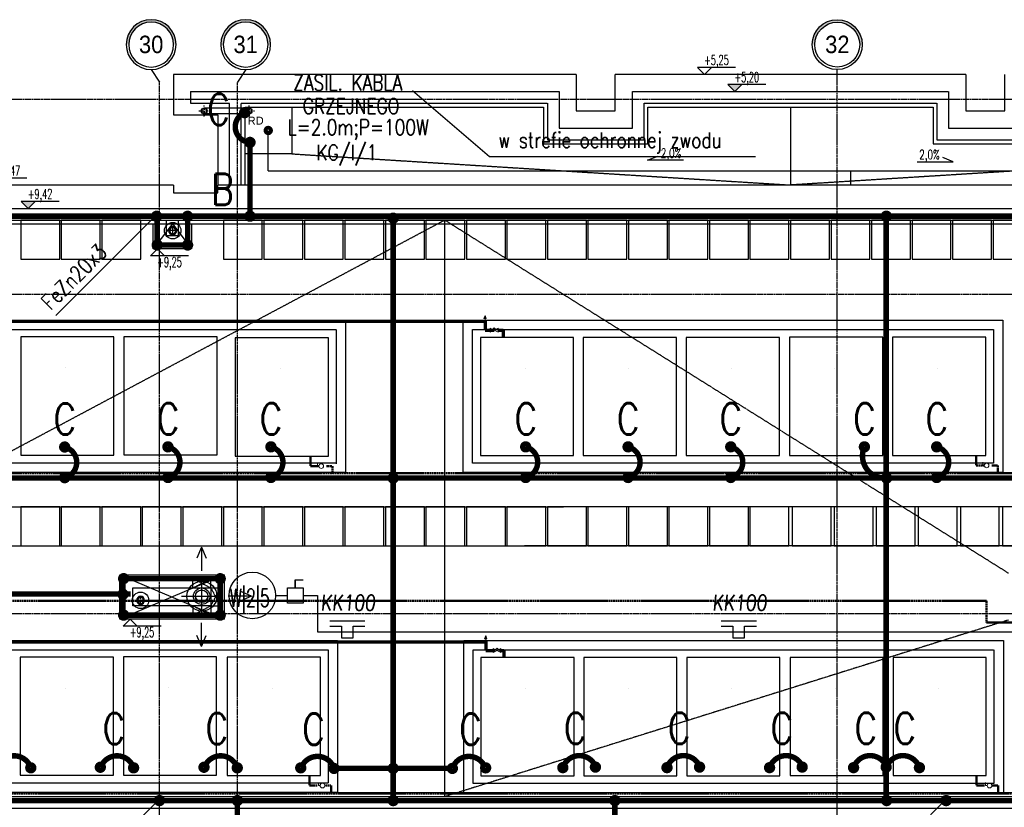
# Model space of a CAD drawing. Extents: x 3880 to 129921, y -116796 to -57711.
# Tile 88 of 110: x 60418 to 61682, y -92002 to -90991. Entities that reach past the tile are written whole.
import ezdxf
from ezdxf.enums import TextEntityAlignment as Align

# ---------------------------------------------------------------- set-up
doc = ezdxf.new("R2010")
doc.units = 0
doc.header["$LTSCALE"] = 2
for name, pattern in [('00-inst$0$DASHDOT', [1, 0.5, -0.25, 0, -0.25]), ('CENTER', [2, 1.25, -0.25, 0.25, -0.25]), ('DASHDOT2', [12.7, 6.35, -3.175, 0, -3.175]), ('DASHED', [0.75, 0.5, -0.25]), ('DIVIDE2', [0.625, 0.25, -0.125, 0, -0.125, 0, -0.125])]:
    doc.linetypes.add(name, pattern=pattern)
doc.layers.get('0').update_dxf_attribs({"color": 101, "linetype": 'CONTINUOUS'})
for name, color, linetype, lineweight in [('2DH_PLS_glp', 202, 'DASHED', 50), ('2DH_PLS_glz', 86, 'CONTINUOUS', 70), ('2DH_SYM', 41, 'CONTINUOUS', 18)]:
    doc.layers.add(name, color=color, linetype=linetype, lineweight=lineweight)
for name, color, linetype in [('E35', 6, 'CONTINUOUS'), ('E50', 3, 'CONTINUOUS'), ('FLUID-W10', 7, 'CONTINUOUS'), ('Ins-kan', 54, 'CONTINUOUS'), ('Ins-went', 141, 'CONTINUOUS'), ('Ins-wod', 152, 'CONTINUOUS'), ('KOLEKTORY_BMK_SOLAR_2_51', 1, 'CONTINUOUS'), ('Opis-rzedne', 52, 'CONTINUOUS'), ('Opis-spadki', 61, 'CONTINUOUS'), ('Opis-wykonczen', 2, 'CONTINUOUS'), ('Os-osie glowne', 1, 'CENTER'), ('Os-osie-opis', 2, 'CONTINUOUS'), ('Pzt-chodniki-hatch', 252, 'CONTINUOUS'), ('W-idok', 9, 'CONTINUOUS'), ('W-izol-w', 144, 'CONTINUOUS'), ('W-widok-spadki', 61, 'CONTINUOUS')]:
    doc.layers.add(name, color=color, linetype=linetype)
doc.styles.add('CP_ATTR', font='ROMANS.SHX')
doc.styles.add('dwg_opis duży', font='ARIAL.TTF', dxfattribs={"width": 0.9})
doc.styles.add('dwg_opis podstawowy', font='romans.shx', dxfattribs={"width": 0.9})
doc.styles.add('ROMANS', font='romans', dxfattribs={"width": 0.85})
doc.styles.add('TYTUL2', font='ARIAL.TTF')

# ---------------------------------------------------------------- blocks, each defined once
blk = doc.blocks.new('A$C396C56EA')
at = {"layer": 'E35'}
for p, q in [((0, 0), (45, 0)), ((0, -6.9), (15, -6.9)), ((15, -6.9), (15, -21.9)), ((30, -21.9), (30, -6.9)), ((30, -6.9), (45, -6.9)), ((15, -21.9), (30, -21.9))]:
    blk.add_line(p, q, dxfattribs=at)
blk = doc.blocks.new('_gkjgskfjgkdfh')
at = {"linetype": 'DASHDOT2', "ltscale": 0.5}
for points in [[(-7, 0), (7, 0)], [(0, -7), (0, 7)], [(0, 0), (0, -7)]]:
    blk.add_lwpolyline(points, dxfattribs=at)
at = {"ltscale": 2}
for radius in [3.75, 3.25]:
    blk.add_circle((0, 0), radius, dxfattribs=at)
blk = doc.blocks.new('SPADKI')
at = {"ltscale": 25}
blk.add_lwpolyline([(0, 0), (0, -70), (-8, -50), (-8, -50)], dxfattribs=at)
at = {"ltscale": 25, "style": 'ROMANS', "width": 0.7}
blk.add_attdef('SP%', text='', height=18, rotation=90, dxfattribs=at).set_placement((-4.9, -24), align=Align.CENTER)
blk = doc.blocks.new('dwg_kota kons 50')
blk.add_hatch(color=256).paths.add_polyline_path([(9, 9), (-9, 9), (0, 0)])
blk.add_lwpolyline([(39.75, 9), (-9, 9), (0, 0), (9, 9)])
at = {"style": 'dwg_opis podstawowy', "width": 0.6}
blk.add_attdef('KOTA_KONS', text='', height=12.75, dxfattribs=at).set_placement((15.375, 8.25), align=Align.BOTTOM_CENTER)
blk = doc.blocks.new('dwg_kota arch 50')
blk.add_lwpolyline([(39.75, 9), (-9, 9), (0, 0), (9, 9)])
at = {"style": 'dwg_opis podstawowy', "width": 0.6}
blk.add_attdef('KOTA_ARCH', text='', height=12.75, dxfattribs=at).set_placement((15.375, 8.25), align=Align.BOTTOM_CENTER)
blk = doc.blocks.new('_opis_osi_liczbowy')
blk.add_hatch(color=256).paths.add_polyline_path([(32, 32), (32, 28.8, -1), (32, -28.8), (32, -32, 1)])
for radius in [32, 28.8]:
    blk.add_circle((32, 0), radius)
at = {"style": 'dwg_opis duży', "width": 0.9}
blk.add_attdef('AXNAMEH', text='', height=22.4, rotation=90, dxfattribs=at).set_placement((32, 0), align=Align.MIDDLE_CENTER)
blk = doc.blocks.new('CPHS_858')
for p, q in [((0, 0.75), (-0.15, 0.35)), ((-0.15, 0.35), (0.15, 0.35)), ((0.15, 0.35), (0, 0.75)), ((0, 0), (0, 0.35))]:
    blk.add_line(p, q)
blk.add_solid([(-0.15, 0.35), (0, 0.75), (0.15, 0.35)])
at = {"linetype": 'ByBlock', "style": 'CP_ATTR', "flags": 9}
for tag in ['OTHER', 'WEIGHT', 'VOLTAGE', 'POWER', 'FLOW', 'TEMPERATURE', 'PN', 'DN', 'CHARACTER', 'ORDER-NO', 'PRODUCT-TYPE', 'ARTICLE', 'PRODUCER', 'NUMBER', 'GROUP', 'NAME']:
    blk.add_attdef(tag, text='', height=0.00005, dxfattribs=at).set_placement((-0.09, -0.02), align=Align.MIDDLE_LEFT)
blk = doc.blocks.new('CPHS_873')
for p, q in [((0, 0.3), (0, 0.5)), ((0, 0.5), (0.4, 0.5))]:
    blk.add_line(p, q)
blk.add_circle((0, 0), 0.3)
at = {"linetype": 'ByBlock', "style": 'CP_ATTR', "flags": 9}
for tag in ['OTHER', 'WEIGHT', 'VOLTAGE', 'POWER', 'FLOW', 'TEMPERATURE', 'PN', 'DN', 'CHARACTER', 'ORDER-NO', 'PRODUCT-TYPE', 'ARTICLE', 'PRODUCER', 'NUMBER', 'GROUP', 'NAME']:
    blk.add_attdef(tag, text='', height=0.00005, dxfattribs=at).set_placement((-0.09, -0.02), align=Align.MIDDLE_LEFT)
blk = doc.blocks.new('CPHS_009')
for p, q in [((-0.5, 0.25), (0.5, -0.25)), ((0.5, 0.25), (-0.5, -0.25)), ((-0.5, -0.25), (-0.5, 0.25)), ((-0.2, 0.1), (0, 0.3)), ((0, 0.3), (0.2, 0.1)), ((0.5, -0.25), (0.5, 0.25))]:
    blk.add_line(p, q)
at = {"linetype": 'ByBlock', "style": 'CP_ATTR', "flags": 9}
for tag in ['NAME', 'GROUP', 'NUMBER', 'PRODUCER', 'ARTICLE', 'PRODUCT-TYPE', 'ORDER-NO', 'CHARACTER', 'DN', 'PN', 'TEMPERATURE', 'FLOW', 'POWER', 'VOLTAGE', 'WEIGHT', 'OTHER']:
    blk.add_attdef(tag, text='', height=0.00005, dxfattribs=at).set_placement((-0.09, -0.02), align=Align.MIDDLE_LEFT)
blk = doc.blocks.new('*U74')
at = {"color": 0, "linetype": 'ByBlock', "lineweight": -2, "ltscale": 2}
blk.add_circle((0, 0), 80, dxfattribs=at)
at = {"color": 4, "linetype": 'DASHED', "ltscale": 2}
blk.add_ellipse((0, 0), major_axis=(0, 80), ratio=0.75, start_param=0, end_param=3.141593, dxfattribs=at)
blk = doc.blocks.new('_STRZAŁKA_WENT')
for q in [(-6, -14), (0, -30.2), (6, -14)]:
    blk.add_line((0, 0), q)

msp = doc.modelspace()

# ---------------------------------------------------------------- linework, layer by layer
at = {"layer": '2DH_PLS_glp'}
for p, q in [((60791.596, -91550.596), (60791.596, -91558.676)), ((60791.596, -91551.789), (60791.596, -91563.676)), ((61645.687, -91549.753), (61645.687, -91557.833)), ((61645.687, -91550.946), (61645.687, -91562.833)), ((60791.596, -91563.676), (60801.955, -91563.676)), ((60811.955, -91563.676), (60819.458, -91563.676)), ((60819.458, -91563.676), (60819.458, -91573.623)), ((61645.687, -91562.833), (61656.046, -91562.833)), ((61666.046, -91562.833), (61673.549, -91562.833)), ((61673.549, -91562.833), (61673.549, -91572.78)), ((58015.97, -91572.362), (61749.61, -91572.78)), ((61659.218, -91736.879), (59390.925, -91736.879)), ((61659.218, -91736.879), (61659.218, -91764.367)), ((61659.218, -91764.367), (61749.61, -91764.367)), ((60790.131, -91960.699), (60790.131, -91968.779)), ((60790.131, -91961.892), (60790.131, -91973.779)), ((61646.37, -91960.699), (61646.37, -91968.779)), ((61646.37, -91961.892), (61646.37, -91973.779)), ((60790.131, -91973.779), (60800.489, -91973.779)), ((60810.489, -91973.779), (60817.993, -91973.779)), ((60817.993, -91973.779), (60817.993, -91983.726)), ((61646.37, -91973.779), (61656.729, -91973.779)), ((61666.729, -91973.779), (61674.232, -91973.779)), ((61674.232, -91973.779), (61674.232, -91983.726)), ((54215.861, -91983.726), (61749.61, -91983.726))]:
    msp.add_line(p, q, dxfattribs=at)
at = {"layer": '2DH_PLS_glz'}
for p, q in [((58587.485, -91377.331), (61015.595, -91377.882)), ((61015.595, -91377.882), (61015.595, -91389.363)), ((61015.595, -91389.363), (61027.15, -91389.363)), ((61033.15, -91389.363), (61038.81, -91389.363)), ((61038.81, -91389.363), (61038.81, -91398.592)), ((58587.485, -91789.12), (61016.277, -91789.12)), ((61016.277, -91788.828), (61016.277, -91800.309)), ((61016.277, -91800.309), (61027.832, -91800.309)), ((61033.832, -91800.309), (61039.492, -91800.309)), ((61039.492, -91800.309), (61039.492, -91809.537))]:
    msp.add_line(p, q, dxfattribs=at)
at = {"layer": 'E35'}
for p, q in [((60922.56, -91081.631), (61021.127, -91166.357)), ((61021.127, -91166.357), (61362.659, -91166.357)), ((60464.632, -91370.516), (60593.8, -91241.348)), ((60468.379, -92120.368), (60597.547, -91991.2)), ((60468.379, -92120.368), (60597.547, -91991.2)), ((61452.497, -92146.078), (61607.374, -91991.2)), ((61452.497, -92146.078), (61607.374, -91991.2))]:
    msp.add_line(p, q, dxfattribs=at)
at = {"layer": 'E35', "ltscale": 0.5}
msp.add_line((60771.844, -91709.788), (60781.844, -91709.788), dxfattribs=at)
for points in [[(60771.844, -91719.788), (60771.844, -91709.788), (60771.844, -91709.788), (60771.844, -91719.788)], [(60761.844, -91739.788), (60761.844, -91719.788), (60781.844, -91719.788), (60781.844, -91739.788)]]:
    msp.add_lwpolyline(points, close=True, dxfattribs=at)
at = {"layer": 'E50'}
for p, q in [((60737.164, -91184.96), (60737.164, -91133.022)), ((60737.164, -91184.96), (62080.018, -91184.96)), ((61485.155, -91203.022), (61485.155, -91184.96)), ((60746.7, -91729.788), (60761.844, -91729.788)), ((60781.844, -91729.788), (60800.197, -91729.788)), ((60800.197, -91729.788), (60800.197, -91776.5)), ((60800.197, -91776.5), (62177.677, -91776.5))]:
    msp.add_line(p, q, dxfattribs=at)
at = {"layer": 'E50', "const_width": 7}
for points in [[(60706.844, -91110.187, 0.78481799), (60713.101, -91148.129, 2.21832926)], [(60475.91, -91539.275, -0.77042455), (60476.582, -91578.441, -2.21832926)], [(60608.451, -91539.059, -0.77042455), (60609.123, -91578.226, -2.21832926)], [(60740.63, -91539.059, -0.77042455), (60741.302, -91578.226, -2.21832926)], [(61067.603, -91539.059, -0.77042455), (61068.275, -91578.226, -2.21832926)], [(61199.067, -91539.059, -0.77042455), (61199.739, -91578.226, -2.21832926)], [(61330.86, -91539.059, -0.77042455), (61331.531, -91578.226, -2.21832926)], [(61502.383, -91539.059, 0.57011538), (61530.899, -91579.149, -2.21832926)], [(61595.195, -91539.059, -0.77042455), (61595.866, -91578.226, -2.21832926)], [(60432.38, -91950.982, 0.71386373), (60390.11, -91950.31, 2.21832926)], [(60564.363, -91950.982, 0.71386373), (60522.092, -91950.31, 2.21832926)], [(60697.425, -91950.982, 0.71386373), (60655.155, -91950.31, 2.21832926)], [(60821.65, -91951.734, 0.71386373), (60779.379, -91951.063, 2.21832926)], [(60973.539, -91951.734, -0.71386373), (61015.809, -91951.063, -2.21832926)], [(61115.326, -91950.74, -0.71386373), (61157.597, -91950.069, -2.21832926)], [(61249, -91950.74, -0.71386373), (61291.27, -91950.069, -2.21832926)], [(61380.681, -91950.74, -0.71386373), (61422.952, -91950.069, -2.21832926)], [(61488.492, -91950.74, -0.71386373), (61530.763, -91950.069, -2.21832926)], [(61573.033, -91950.74, 0.71386373), (61530.763, -91950.069, 2.21832926)]]:
    msp.add_lwpolyline(points, format="xyb", dxfattribs=at)
for points in [[(60710.594, -91110.187, 1), (60703.094, -91110.187, 1)], [(60737.164, -91130.522, -1), (60737.164, -91135.522, -1)], [(60717.522, -91148.315, 1), (60710.022, -91148.315, 1)], [(61526.807, -91243.022, -1), (61534.307, -91243.022, -1)], [(60893.844, -91245.611, -1), (60901.344, -91245.611, -1)], [(60472.16, -91539.275, -1), (60479.66, -91539.275, -1)], [(60604.701, -91539.059, -1), (60612.201, -91539.059, -1)], [(60736.88, -91539.059, -1), (60744.38, -91539.059, -1)], [(61063.853, -91539.059, -1), (61071.353, -91539.059, -1)], [(61195.317, -91539.059, -1), (61202.817, -91539.059, -1)], [(61327.11, -91539.059, -1), (61334.61, -91539.059, -1)], [(61498.633, -91539.059, -1), (61506.133, -91539.059, -1)], [(61591.445, -91539.059, -1), (61598.945, -91539.059, -1)], [(60472.16, -91578.627, -1), (60479.66, -91578.627, -1)], [(60604.701, -91578.412, -1), (60612.201, -91578.412, -1)], [(60736.88, -91578.412, -1), (60744.38, -91578.412, -1)], [(60893.844, -91579.149, -1), (60901.344, -91579.149, -1)], [(61063.853, -91578.412, -1), (61071.353, -91578.412, -1)], [(61195.317, -91578.412, -1), (61202.817, -91578.412, -1)], [(61327.11, -91578.412, -1), (61334.61, -91578.412, -1)], [(61527.149, -91579.149, -1), (61534.649, -91579.149, -1)], [(61591.445, -91578.412, -1), (61598.945, -91578.412, -1)], [(60547.819, -91708.168, -1), (60555.319, -91708.168, -1)], [(60671.782, -91708.245, -1), (60679.282, -91708.245, -1)], [(60546.928, -91728.329, -1), (60554.428, -91728.329, -1)], [(60547.819, -91755.022, -1), (60555.319, -91755.022, -1)], [(60671.782, -91755.022, -1), (60679.282, -91755.022, -1)], [(60432.38, -91954.732, 1), (60432.38, -91947.232, 1)], [(60521.643, -91954.022, -1), (60521.643, -91946.522, -1)], [(60564.363, -91954.732, 1), (60564.363, -91947.232, 1)], [(60654.705, -91954.022, -1), (60654.705, -91946.522, -1)], [(60697.425, -91954.732, 1), (60697.425, -91947.232, 1)], [(60778.93, -91954.774, -1), (60778.93, -91947.274, -1)], [(61016.259, -91954.774, 1), (61016.259, -91947.274, 1)], [(61115.326, -91954.49, -1), (61115.326, -91946.99, -1)], [(61157.147, -91953.78, -1), (61157.147, -91946.28, -1)], [(61249, -91954.49, -1), (61249, -91946.99, -1)], [(61290.821, -91953.78, -1), (61290.821, -91946.28, -1)], [(61380.681, -91954.49, -1), (61380.681, -91946.99, -1)], [(61422.502, -91953.78, -1), (61422.502, -91946.28, -1)], [(61488.492, -91954.49, -1), (61488.492, -91946.99, -1)], [(61530.313, -91953.78, -1), (61530.313, -91946.28, -1)], [(61573.033, -91954.49, 1), (61573.033, -91946.99, 1)], [(60821.65, -91955.484, 1), (60821.65, -91947.984, 1)], [(60893.844, -91951.734, -1), (60901.344, -91951.734, -1)], [(60973.539, -91955.484, -1), (60973.539, -91947.984, -1)], [(60701.297, -91993.022, -1), (60693.797, -91993.022, -1)], [(60893.844, -91993.022, -1), (60901.344, -91993.022, -1)], [(61185.886, -91993.022, -1), (61178.386, -91993.022, -1)], [(61527.201, -91993.022, -1), (61534.701, -91993.022, -1)]]:
    msp.add_lwpolyline(points, format="xyb", close=True, dxfattribs=at)
for points in [[(60713.772, -91243.022), (60713.772, -91148.315)], [(53609.547, -91243.022), (62552.547, -91243.022)], [(60594.674, -91243.022), (60594.674, -91280.022), (60633.674, -91280.022), (60633.674, -91243.022)], [(60897.594, -91245.611), (60897.594, -91995.611)], [(61530.313, -91245.611), (61530.313, -91995.611)], [(59347.547, -91579.149), (61995.409, -91579.149)], [(60550.678, -91708.245), (60675.532, -91708.245), (60675.532, -91755.022), (60550.678, -91755.022), (60550.678, -91708.245)], [(60560.547, -91728.022), (60348.007, -91728.022)], [(60897.594, -91951.734), (60821.65, -91951.734)], [(60897.594, -91951.734), (60973.539, -91951.734)], [(53450.164, -91993.022), (62552.547, -91993.022)], [(61182.136, -91993.022), (61182.136, -95504.895)]]:
    msp.add_lwpolyline(points, dxfattribs=at)
at = {"layer": 'E50', "ltscale": 15, "const_width": 7}
for points in [[(60593.891, -91246.919, 1), (60593.709, -91239.422, 1)], [(60633.765, -91246.919, 1), (60633.583, -91239.422, 1)], [(60713.681, -91246.771, -1), (60713.863, -91239.273, -1)], [(60594.765, -91283.771, 1), (60594.583, -91276.273, 1)], [(60633.765, -91283.771, 1), (60633.583, -91276.273, 1)], [(60597.638, -91996.771, 1), (60597.456, -91989.273, 1)], [(61607.465, -91996.771, 1), (61607.283, -91989.273, 1)]]:
    msp.add_lwpolyline(points, format="xyb", close=True, dxfattribs=at)
at = {"layer": 'E50', "linetype": 'DIVIDE2', "ltscale": 70, "const_width": 7}
msp.add_lwpolyline([(60697.547, -91993.022), (60697.547, -95505.591)], dxfattribs=at)
at = {"layer": 'E50', "color": 6}
msp.add_circle((60716.793, -91729.809), 29.907, dxfattribs=at)
at = {"layer": 'Ins-kan', "ltscale": 0.5}
for p, q in [((60614.58, -91266.798), (60614.58, -91256.298)), ((60619.83, -91261.548), (60609.33, -91261.548))]:
    msp.add_line(p, q, dxfattribs=at)
at = {"layer": 'Ins-kan', "linetype": '00-inst$0$DASHDOT', "ltscale": 5}
for p, q in [((60578.545, -91736.062), (60568.045, -91736.062)), ((60573.295, -91741.312), (60573.295, -91730.812))]:
    msp.add_line(p, q, dxfattribs=at)
at = {"layer": 'Ins-kan', "ltscale": 0.5}
msp.add_circle((60614.58, -91261.548), 10.574, dxfattribs=at)
at = {"layer": 'Ins-kan'}
msp.add_circle((60573.295, -91736.062), 10.574, dxfattribs=at)
at = {"layer": 'Ins-kan', "ltscale": 0.5, "extrusion": (-1.44891e-70, 9.7811e-55, -1)}
msp.add_ellipse((60614.58, -91261.548), major_axis=(3.712, 3.712), ratio=1, start_param=3.92699082, end_param=10.21017612, dxfattribs=at)
at = {"layer": 'Ins-kan', "ltscale": 0.5, "extrusion": (0, 9.7811e-55, -1)}
msp.add_ellipse((60614.58, -91261.548), major_axis=(2.722, 2.722), ratio=1, start_param=3.92699082, end_param=10.21017612, dxfattribs=at)
at = {"layer": 'Ins-kan', "extrusion": (7.24454e-71, 9.7811e-55, -1)}
for major_axis in [(3.712, 3.712), (2.722, 2.722)]:
    msp.add_ellipse((60573.295, -91736.062), major_axis=major_axis, ratio=1, start_param=3.92699082, end_param=10.21017612, dxfattribs=at)
at = {"layer": 'Ins-went'}
for p, q in [((60651.709, -91705.055), (60651.709, -91753.022)), ((60626.036, -91730.728), (60677.383, -91730.728))]:
    msp.add_line(p, q, dxfattribs=at)
for centre, radius in [((60652.056, -91730.728), 19.183), ((60651.709, -91730.728), 10.56), ((60651.709, -91730.728), 8)]:
    msp.add_circle(centre, radius, dxfattribs=at)
at = {"layer": 'KOLEKTORY_BMK_SOLAR_2_51'}
for points in [[(60539.09, -91549.658), (60539.09, -91397.939), (60419.48, -91397.939), (60419.48, -91549.658)], [(60671.631, -91549.442), (60671.631, -91397.724), (60552.021, -91397.724), (60552.021, -91549.442)], [(60814.493, -91550.946), (60814.493, -91399.227), (60694.883, -91399.227), (60694.883, -91550.946)], [(61129.107, -91550.31), (61129.107, -91398.592), (61009.497, -91398.592), (61009.497, -91550.31)], [(61261.159, -91550.31), (61261.159, -91398.592), (61141.549, -91398.592), (61141.549, -91550.31)], [(61393.339, -91550.31), (61393.339, -91398.592), (61273.729, -91398.592), (61273.729, -91550.31)], [(61525.879, -91550.095), (61525.879, -91398.376), (61406.269, -91398.376), (61406.269, -91550.095)], [(61658.058, -91550.095), (61658.058, -91398.376), (61538.449, -91398.376), (61538.449, -91550.095)], [(60538.358, -91960.604), (60538.358, -91808.885), (60418.748, -91808.885), (60418.748, -91960.604)], [(60670.898, -91960.388), (60670.898, -91808.67), (60551.288, -91808.67), (60551.288, -91960.388)], [(60804.211, -91960.699), (60804.211, -91808.98), (60684.601, -91808.98), (60684.601, -91960.699)], [(61129.789, -91961.256), (61129.789, -91809.537), (61010.179, -91809.537), (61010.179, -91961.256)], [(61261.842, -91961.256), (61261.842, -91809.537), (61142.232, -91809.537), (61142.232, -91961.256)], [(61394.021, -91961.256), (61394.021, -91809.537), (61274.411, -91809.537), (61274.411, -91961.256)], [(61526.562, -91961.041), (61526.562, -91809.322), (61406.952, -91809.322), (61406.952, -91961.041)], [(61658.741, -91961.041), (61658.741, -91809.322), (61539.131, -91809.322), (61539.131, -91961.041)]]:
    msp.add_lwpolyline(points, close=True, dxfattribs=at)
at = {"layer": 'Opis-wykonczen'}
for points in [[(60477.314, -91437.736), (60477.314, -91437.725)], [(60609.855, -91437.52), (60609.855, -91437.509)], [(61067.331, -91438.388), (61067.331, -91438.377)], [(61199.384, -91438.388), (61199.384, -91438.377)], [(61331.563, -91438.388), (61331.563, -91438.377)], [(61464.103, -91438.173), (61464.103, -91438.162)], [(61596.283, -91438.173), (61596.283, -91438.162)], [(60752.717, -91439.024), (60752.717, -91439.013)], [(60476.582, -91848.682), (60476.582, -91848.671)], [(60609.123, -91848.466), (60609.123, -91848.455)], [(60742.435, -91848.777), (60742.435, -91848.766)], [(61068.014, -91849.334), (61068.014, -91849.323)], [(61200.066, -91849.334), (61200.066, -91849.323)], [(61332.245, -91849.334), (61332.245, -91849.323)], [(61464.786, -91849.119), (61464.786, -91849.108)], [(61596.965, -91849.119), (61596.965, -91849.108)]]:
    msp.add_lwpolyline(points, dxfattribs=at)
at = {"layer": 'Os-osie glowne'}
for points in [[(60597.547, -96575.018), (60597.547, -91070.848)], [(60697.547, -96575.018), (60697.547, -91070.848)], [(61467.547, -96575.018), (61467.547, -91070.848)], [(50525.547, -91093.022), (62792.547, -91093.022)], [(50525.547, -91243.022), (62792.547, -91243.022)], [(50525.547, -91343.022), (62792.547, -91343.022)], [(50525.547, -91753.022), (62792.547, -91753.022)], [(50525.547, -91993.022), (62792.547, -91993.022)]]:
    msp.add_lwpolyline(points, dxfattribs=at)
at = {"layer": 'Os-osie-opis'}
for points in [[(60586.887, -91054.848), (60597.547, -91070.848)], [(60708.208, -91054.848), (60697.547, -91070.848)], [(61467.547, -91070.848), (61467.547, -91054.848)]]:
    msp.add_lwpolyline(points, dxfattribs=at)
at = {"layer": 'Pzt-chodniki-hatch'}
for points in [[(60419.547, -91248.022), (60419.547, -91298.022), (60469.547, -91298.022), (60469.547, -91248.022)], [(60471.547, -91248.022), (60471.547, -91298.022), (60521.547, -91298.022), (60521.547, -91248.022)], [(60523.547, -91248.022), (60523.547, -91298.022), (60573.547, -91298.022), (60573.547, -91248.022)], [(60679.547, -91248.022), (60679.547, -91298.022), (60729.547, -91298.022), (60729.547, -91248.022)], [(60731.547, -91248.022), (60731.547, -91298.022), (60781.547, -91298.022), (60781.547, -91248.022)], [(60783.547, -91248.022), (60783.547, -91298.022), (60833.547, -91298.022), (60833.547, -91248.022)], [(60835.547, -91248.022), (60835.547, -91298.022), (60885.547, -91298.022), (60885.547, -91248.022)], [(60887.547, -91248.022), (60887.547, -91298.022), (60937.547, -91298.022), (60937.547, -91248.022)], [(60939.547, -91248.022), (60939.547, -91298.022), (60989.547, -91298.022), (60989.547, -91248.022)], [(60991.547, -91248.022), (60991.547, -91298.022), (61041.547, -91298.022), (61041.547, -91248.022)], [(61043.547, -91248.022), (61043.547, -91298.022), (61093.547, -91298.022), (61093.547, -91248.022)], [(61095.547, -91248.022), (61095.547, -91298.022), (61145.547, -91298.022), (61145.547, -91248.022)], [(61147.547, -91248.022), (61147.547, -91298.022), (61197.547, -91298.022), (61197.547, -91248.022)], [(61199.547, -91248.022), (61199.547, -91298.022), (61249.547, -91298.022), (61249.547, -91248.022)], [(61251.547, -91248.022), (61251.547, -91298.022), (61301.547, -91298.022), (61301.547, -91248.022)], [(61303.547, -91248.022), (61303.547, -91298.022), (61353.547, -91298.022), (61353.547, -91248.022)], [(61355.547, -91248.022), (61355.547, -91298.022), (61405.547, -91298.022), (61405.547, -91248.022)], [(61407.547, -91248.022), (61407.547, -91298.022), (61457.547, -91298.022), (61457.547, -91248.022)], [(61459.547, -91248.022), (61459.547, -91298.022), (61509.547, -91298.022), (61509.547, -91248.022)], [(61511.547, -91248.022), (61511.547, -91298.022), (61561.547, -91298.022), (61561.547, -91248.022)], [(61563.547, -91248.022), (61563.547, -91298.022), (61613.547, -91298.022), (61613.547, -91248.022)], [(61615.547, -91248.022), (61615.547, -91298.022), (61665.547, -91298.022), (61665.547, -91248.022)], [(61667.547, -91248.022), (61667.547, -91298.022), (61717.547, -91298.022), (61717.547, -91248.022)], [(60419.547, -91616.022), (60419.547, -91666.022), (60469.547, -91666.022), (60469.547, -91616.022)], [(60471.547, -91616.022), (60471.547, -91666.022), (60521.547, -91666.022), (60521.547, -91616.022)], [(60523.547, -91616.022), (60523.547, -91666.022), (60573.547, -91666.022), (60573.547, -91616.022)], [(60575.547, -91616.022), (60575.547, -91666.022), (60625.547, -91666.022), (60625.547, -91616.022)], [(60627.547, -91616.022), (60627.547, -91666.022), (60677.547, -91666.022), (60677.547, -91616.022)], [(60679.547, -91616.022), (60679.547, -91666.022), (60729.547, -91666.022), (60729.547, -91616.022)], [(60731.547, -91616.022), (60731.547, -91666.022), (60781.547, -91666.022), (60781.547, -91616.022)], [(60783.547, -91616.022), (60783.547, -91666.022), (60833.547, -91666.022), (60833.547, -91616.022)], [(60835.547, -91616.022), (60835.547, -91666.022), (60885.547, -91666.022), (60885.547, -91616.022)], [(60887.547, -91616.022), (60887.547, -91666.022), (60937.547, -91666.022), (60937.547, -91616.022)], [(60939.547, -91616.022), (60939.547, -91666.022), (60989.547, -91666.022), (60989.547, -91616.022)], [(60991.547, -91616.022), (60991.547, -91666.022), (61041.547, -91666.022), (61041.547, -91616.022)], [(61043.547, -91616.022), (61043.547, -91666.022), (61093.547, -91666.022), (61093.547, -91616.022)], [(61095.547, -91616.022), (61095.547, -91666.022), (61145.547, -91666.022), (61145.547, -91616.022)], [(61147.547, -91616.022), (61147.547, -91666.022), (61197.547, -91666.022), (61197.547, -91616.022)], [(61199.547, -91616.022), (61199.547, -91666.022), (61249.547, -91666.022), (61249.547, -91616.022)], [(61251.547, -91616.022), (61251.547, -91666.022), (61301.547, -91666.022), (61301.547, -91616.022)], [(61303.547, -91616.022), (61303.547, -91666.022), (61353.547, -91666.022), (61353.547, -91616.022)], [(61355.547, -91616.022), (61355.547, -91666.022), (61405.547, -91666.022), (61405.547, -91616.022)], [(61409.547, -91616.022), (61409.547, -91666.022), (61459.547, -91666.022), (61459.547, -91616.022)], [(61463.547, -91616.022), (61463.547, -91666.022), (61513.547, -91666.022), (61513.547, -91616.022)], [(61517.547, -91616.022), (61517.547, -91666.022), (61567.547, -91666.022), (61567.547, -91616.022)], [(61571.547, -91616.022), (61571.547, -91666.022), (61621.547, -91666.022), (61621.547, -91616.022)], [(61625.547, -91616.022), (61625.547, -91666.022), (61675.547, -91666.022), (61675.547, -91616.022)], [(61679.547, -91616.022), (61679.547, -91666.022), (61729.547, -91666.022), (61729.547, -91616.022)]]:
    msp.add_lwpolyline(points, close=True, dxfattribs=at)
at = {"layer": 'W-idok', "linetype": 'DASHED', "ltscale": 0.5}
for p, q in [((60637.547, -91083.022), (61110.547, -91083.022)), ((61204.547, -91083.022), (61610.547, -91083.022)), ((60637.547, -91098.022), (60687.547, -91098.022)), ((60687.547, -91203.022), (60687.547, -91098.022)), ((60702.547, -91203.022), (60702.547, -91098.022)), ((60702.547, -91098.022), (61095.547, -91098.022)), ((61219.547, -91098.022), (61595.547, -91098.022)), ((60132.673, -91376.592), (60836.493, -91376.592)), ((60836.493, -91376.592), (60836.493, -91572.946)), ((60147.109, -91388.592), (60824.493, -91388.592)), ((60824.493, -91388.592), (60824.493, -91560.946)), ((60824.493, -91560.095), (60147.109, -91560.095)), ((60836.493, -91572.095), (60132.673, -91572.095))]:
    msp.add_line(p, q, dxfattribs=at)
for points in [[(60637.547, -91083.022), (60637.547, -91098.022)], [(61110.547, -91083.022), (61110.547, -91130.022), (61204.547, -91130.022), (61204.547, -91083.022)], [(61610.547, -91083.022), (61610.547, -91130.022), (61704.547, -91130.022), (61704.547, -91083.022)], [(61095.547, -91098.022), (61095.547, -91145.022), (61219.547, -91145.022), (61219.547, -91098.022)], [(61595.547, -91098.022), (61595.547, -91145.022), (61719.547, -91145.022), (61719.547, -91098.022)], [(53460.047, -91333.022), (53599.547, -91333.022), (53599.547, -91233.022), (62562.547, -91233.022), (62562.547, -92003.022), (53460.047, -92003.022)], [(53460.047, -91348.022), (53614.547, -91348.022), (53614.547, -91248.022), (62547.547, -91248.022), (62547.547, -91988.022), (53460.047, -91988.022)], [(60633.674, -91248.022), (60633.674, -91280.022), (60594.674, -91280.022), (60594.674, -91248.022)], [(60640.486, -91720.168), (60663.569, -91708.168)], [(60640.547, -91720.168), (60640.547, -91708.168)], [(60640.547, -91708.168), (60663.547, -91720.168)], [(60663.569, -91720.168), (60663.569, -91708.168)], [(60663.569, -91720.168), (60675.569, -91720.168)], [(60663.569, -91720.168), (60675.569, -91743)], [(60663.569, -91743), (60675.569, -91720.168)], [(60640.486, -91743), (60640.486, -91755)], [(60640.486, -91755), (60663.547, -91743)], [(60640.547, -91743.022), (60663.547, -91755)], [(60663.547, -91743), (60675.569, -91743)], [(60663.547, -91743), (60663.547, -91755)]]:
    msp.add_lwpolyline(points, dxfattribs=at)
at = {"layer": 'W-idok'}
for points in [[(60712.525, -91104.271), (60655.047, -91104.271)], [(60712.525, -91111.77), (60655.047, -91111.77)], [(59429.547, -91616.022), (61116.266, -91616.022)], [(62108.547, -91616.022), (61116.266, -91616.022)], [(59379.547, -91666.022), (61066.266, -91666.022)], [(62058.547, -91666.022), (61066.266, -91666.022)]]:
    msp.add_lwpolyline(points, dxfattribs=at)
at = {"layer": 'W-idok', "linetype": 'DASHED', "ltscale": 0.5}
for points in [[(60606.674, -91248.022), (60621.674, -91248.022), (60621.674, -91268.022), (60606.674, -91268.022)], [(61680.058, -91572.095), (60987.497, -91572.095), (60987.497, -91376.592), (61680.058, -91376.592)], [(61668.058, -91560.095), (60999.497, -91560.095), (60999.497, -91388.592), (61668.058, -91388.592)], [(60551.569, -91708.168), (60675.569, -91708.168), (60675.569, -91755), (60551.569, -91755)], [(60563.569, -91720.168), (60663.569, -91720.168), (60663.569, -91743), (60563.569, -91743)], [(60131.94, -91787.537), (60826.211, -91787.537), (60826.211, -91982.699), (60131.94, -91982.699)], [(60988.179, -91787.537), (61680.741, -91787.537), (61680.741, -91983.041), (60988.179, -91983.041)], [(60143.94, -91799.537), (60814.211, -91799.537), (60814.211, -91970.699), (60143.94, -91970.699)], [(61000.179, -91799.537), (61668.741, -91799.537), (61668.741, -91971.041), (61000.179, -91971.041)]]:
    msp.add_lwpolyline(points, close=True, dxfattribs=at)
at = {"layer": 'W-izol-w', "linetype": 'Continuous'}
for p, q in [((60615.547, -91203.022), (59329.547, -91203.022)), ((62592.547, -91203.022), (60672.547, -91203.022))]:
    msp.add_line(p, q, dxfattribs=at)
for points in [[(61132.547, -91061.022), (60615.547, -91061.022), (60615.547, -91113.022), (60615.547, -91113.022), (60615.547, -91113.022), (60672.547, -91113.022), (60672.547, -91203.022)], [(61132.547, -91061.022), (61132.547, -91108.022), (61182.547, -91108.022), (61182.547, -91061.022)], [(61632.547, -91061.022), (61182.547, -91061.022)], [(61632.547, -91061.022), (61632.547, -91108.022), (61682.547, -91108.022), (61682.547, -91061.022)], [(60707.547, -91203.022), (60707.547, -91103.022), (61090.547, -91103.022)], [(61090.547, -91103.022), (61090.547, -91150.022), (61224.547, -91150.022), (61224.547, -91103.022)], [(61224.547, -91103.022), (61590.547, -91103.022)], [(61590.547, -91103.022), (61590.547, -91150.022), (61724.547, -91150.022), (61724.547, -91103.022)], [(60615.547, -91203.022), (60615.547, -91213.022), (60672.547, -91213.022), (60672.547, -91203.022)], [(53460.047, -91353.022), (53619.547, -91353.022), (53619.547, -91253.022), (62542.547, -91253.022), (62542.547, -91983.022), (53460.047, -91983.022)], [(60638.674, -91253.022), (60638.674, -91285.022), (60589.674, -91285.022), (60589.674, -91253.022)], [(60614.174, -91253.022), (60589.674, -91285.022)], [(60614.174, -91253.022), (60638.674, -91285.022)], [(60546.569, -91703.168), (60680.569, -91760)], [(60680.569, -91703.168), (60546.569, -91760)]]:
    msp.add_lwpolyline(points, dxfattribs=at)
msp.add_lwpolyline([(60546.569, -91703.168), (60680.569, -91703.168), (60680.569, -91760), (60546.569, -91760)], close=True, dxfattribs=at)
at = {"layer": 'W-widok-spadki', "linetype": 'DASHED', "ltscale": 0.5}
msp.add_lwpolyline([(60707.547, -91103.022), (60767.547, -91103.022), (60767.547, -91163.022), (60707.547, -91163.022)], close=True, dxfattribs=at)
for points in [[(61407.547, -91103.022), (61407.547, -91203.022)], [(60767.547, -91163.022), (61407.547, -91203.022)], [(62047.547, -91163.022), (61407.547, -91203.022)], [(59687.547, -91928.022), (60963.547, -91248.022)], [(60963.547, -91248.022), (60963.547, -91988.022)], [(61687.545, -91701.363), (60963.547, -91248.022)], [(61687.545, -91761.241), (60963.547, -91988.022)]]:
    msp.add_lwpolyline(points, dxfattribs=at)

# ---------------------------------------------------------------- block references
at = {"layer": '2DH_SYM', "xscale": 10, "yscale": 10, "zscale": 10}
for name, p in [('CPHS_858', (61015.595, -91377.882)), ('CPHS_009', (61027.15, -91389.363)), ('CPHS_858', (61016.277, -91788.828)), ('CPHS_009', (61030.832, -91800.309))]:
    msp.add_blockref(name, p, dxfattribs=at)
at = {"layer": '2DH_SYM', "xscale": 10, "yscale": 10, "zscale": 10, "rotation": 90}
for p in [(60805.239, -91563.68), (61659.331, -91562.837), (60806.774, -91973.783), (61663.013, -91973.783)]:
    msp.add_blockref('CPHS_873', p, dxfattribs=at)
at = {"layer": 'E35'}
for p in [(60816.051, -91762.142), (61318.696, -91762.142)]:
    msp.add_blockref('A$C396C56EA', p, dxfattribs=at)
at = {"layer": 'FLUID-W10', "color": 1, "linetype": 'Continuous', "xscale": 0.1000000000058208, "yscale": 0.1000000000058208, "zscale": 0.1, "rotation": 90}
msp.add_blockref('*U74', (60651.709, -91730.922), dxfattribs=at)
at = {"layer": 'Ins-went', "xscale": -1}
msp.add_blockref('_STRZAŁKA_WENT', (60651.709, -91667.93), dxfattribs=at)
at = {"layer": 'Ins-went', "xscale": -1, "rotation": 270}
msp.add_blockref('_STRZAŁKA_WENT', (60715.807, -91730.728), dxfattribs=at)
at = {"layer": 'Ins-went', "rotation": 180}
msp.add_blockref('_STRZAŁKA_WENT', (60651.709, -91795.238), dxfattribs=at)
at = {"layer": 'Ins-wod'}
msp.add_blockref('_gkjgskfjgkdfh', (60712.525, -91108.022), dxfattribs=at)
at = {"layer": 'Opis-rzedne'}
for name, p, values in [('dwg_kota arch 50', (61297.199, -91061.022), {'KOTA_ARCH': '+5,25'}), ('dwg_kota kons 50', (61336.121, -91083.022), {'KOTA_KONS': '+5,20'}), ('dwg_kota arch 50', (60387.772, -91203.022), {'KOTA_ARCH': '+9,47'}), ('dwg_kota kons 50', (60428.98, -91233.022), {'KOTA_KONS': '+9,42'})]:
    msp.add_blockref(name, p, dxfattribs=at).add_auto_attribs(values)
ref = msp.add_blockref('dwg_kota arch 50', (60595.126, -91285.022), dxfattribs=dict(at, xscale=-1, rotation=180))
ref.add_attrib('KOTA_ARCH', '+9,25', dxfattribs={"layer": '0', "height": 12.75, "style": 'dwg_opis podstawowy', "width": 0.6}).set_placement((60610.501, -91312.093), align=Align.BOTTOM_CENTER)
ref = msp.add_blockref('dwg_kota arch 50', (60559.863, -91760), dxfattribs=dict(at, xscale=-1, rotation=180))
ref.add_attrib('KOTA_ARCH', '+9,25', dxfattribs={"layer": '0', "height": 12.75, "style": 'dwg_opis podstawowy', "width": 0.6}).set_placement((60575.238, -91787.071), align=Align.BOTTOM_CENTER)
at = {"layer": 'Opis-spadki', "xscale": 0.6604040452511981, "yscale": 0.6604040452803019, "zscale": 0.6604040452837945, "rotation": 270}
msp.add_blockref('SPADKI', (61270.097, -91171.219), dxfattribs=at).add_auto_attribs({'SP%': '2,0%'})
at = {"layer": 'Opis-spadki'}
ref = msp.add_blockref('SPADKI', (61570.064, -91173.168), dxfattribs=dict(at, xscale=-0.6604040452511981, yscale=0.6604040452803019, zscale=0.6604040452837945, rotation=90))
ref.add_attrib('SP%', '2,0%', dxfattribs={"layer": '0', "ltscale": 25, "height": 11.8873, "style": 'ROMANS', "width": 0.7}).set_placement((61585.946, -91169.934), align=Align.CENTER)
at = {"layer": 'Os-osie-opis'}
ref = msp.add_blockref('_opis_osi_liczbowy', (60586.887, -91054.848), dxfattribs=dict(at, xscale=-1, rotation=270))
ref.add_attrib('AXNAMEH', '30', dxfattribs={"layer": '0', "height": 22.4, "style": 'dwg_opis duży', "width": 0.9}).set_placement((60586.887, -91022.558), align=Align.MIDDLE_CENTER)
ref = msp.add_blockref('_opis_osi_liczbowy', (60708.208, -91054.848), dxfattribs=dict(at, xscale=-1, rotation=270))
ref.add_attrib('AXNAMEH', '31', dxfattribs={"layer": '0', "height": 22.4, "style": 'dwg_opis duży', "width": 0.9}).set_placement((60708.208, -91022.558), align=Align.MIDDLE_CENTER)
ref = msp.add_blockref('_opis_osi_liczbowy', (61467.547, -91054.848), dxfattribs=dict(at, rotation=90))
ref.add_attrib('AXNAMEH', '32', dxfattribs={"layer": '0', "height": 22.4, "style": 'dwg_opis duży', "width": 0.9}).set_placement((61467.657, -91022.558), align=Align.MIDDLE_CENTER)
at = {"layer": 'W-idok'}
msp.add_blockref('_gkjgskfjgkdfh', (60655.047, -91108.022), dxfattribs=at)

# ---------------------------------------------------------------- texts
at = {"layer": 'E35', "style": 'ROMANS', "width": 0.8}
for s, p in [('ZASIL. KABLA ', (60844.705, -91071.684)), ('GRZEJNEGO', (60843.493, -91101.782)), ('L=2.0m;P=100W', (60852.761, -91131.881)), ('KG/I/1', (60838.126, -91162.728))]:
    msp.add_text(s, height=20, rotation=0, dxfattribs=at).set_placement(p, align=Align.MIDDLE)
at = {"layer": 'E35', "style": 'ROMANS'}
for s, height, width, p in [('w strefie ochronnej zwodu ', 20, 0.8, (61032.681, -91155.407)), ('W|2|5', 23, 0.65, (60688.079, -91744.279))]:
    msp.add_text(s, height=height, dxfattribs=dict(at, width=width)).set_placement(p)
at = {"layer": 'E35', "style": 'ROMANS', "width": 0.8}
msp.add_text('FeZn20x3', height=20, rotation=45, dxfattribs=at).set_placement((60457.981, -91364.749))
msp.add_text('FeZn20x3', height=20, rotation=45, dxfattribs=at).set_placement((60457.981, -91364.749))
at = {"layer": 'E35', "style": 'ROMANS', "oblique": 5, "width": 0.8}
for p in [(60804.525, -91749.15), (61307.17, -91749.15)]:
    msp.add_text('KK100', height=20, dxfattribs=at).set_placement(p)
at = {"layer": 'E50', "ltscale": 50, "style": 'ROMANS', "width": 0.8}
for p in [(60659.084, -91126.007), (60461.614, -91523.404), (60594.154, -91523.189), (60726.334, -91523.189), (61053.306, -91523.189), (61184.771, -91523.189), (61316.563, -91523.189), (61488.087, -91523.189), (61580.898, -91523.189), (60524.76, -91920.631), (60656.667, -91920.631), (60780.891, -91921.383), (60982.297, -91921.383), (61539.71, -91920.389)]:
    msp.add_text('C', height=40, dxfattribs=at).set_placement(p)
for s, p in [('B', (60664.031, -91228.473)), ('C', (61116.65, -91920.389)), ('C', (61250.324, -91920.389)), ('C', (61382.005, -91920.389)), ('C', (61489.816, -91920.389))]:
    msp.add_text(s, height=40, rotation=360, dxfattribs=at).set_placement(p)
at = {"layer": 'Ins-wod', "insert": (60710.727, -91115.29), "char_height": 10.2123, "width": 1336.21749, "attachment_point": 1, "style": 'TYTUL2'}
msp.add_mtext('RD', dxfattribs=at)

doc.saveas('drawing.dxf')
